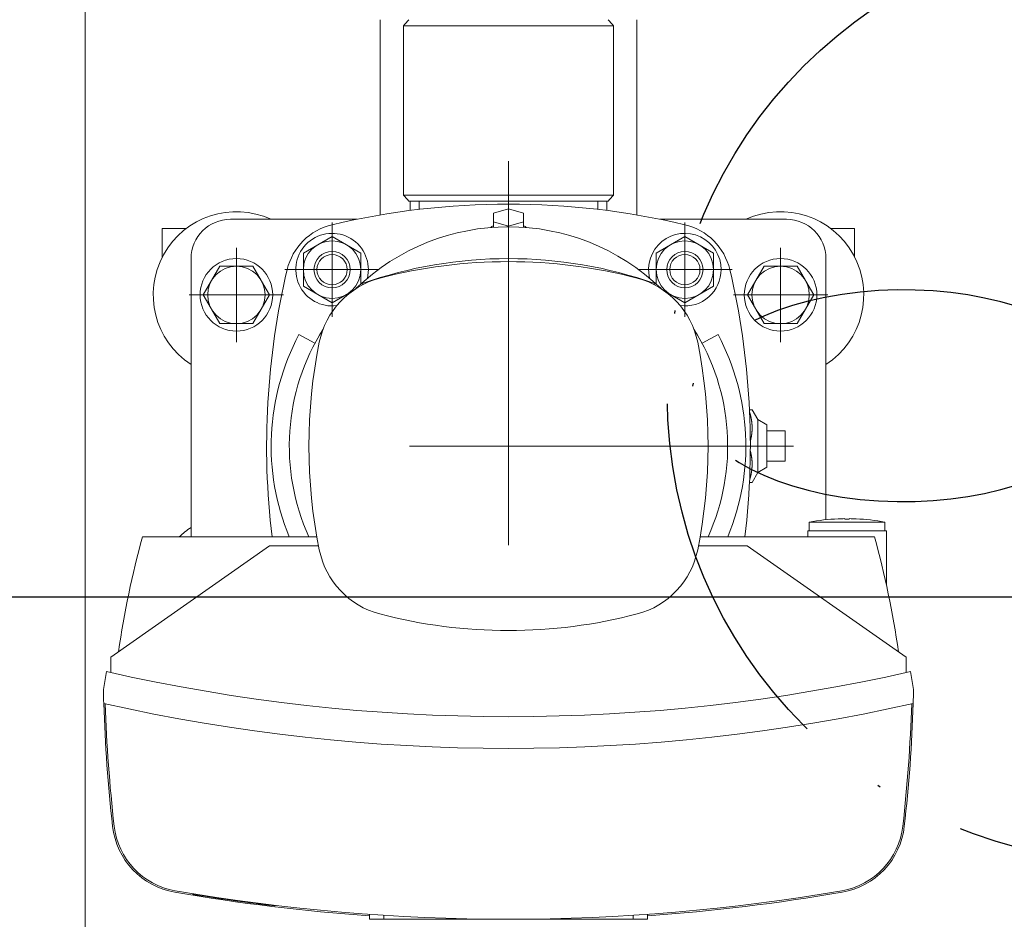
# Model space of a CAD drawing. Header units: millimetres. Extents: x -6513 to 30474, y -6915 to 65597.
# Tile 14 of 256: x 2773 to 2805, y -2437 to -2407. Entities that reach past the tile are written whole.
import ezdxf

# ---------------------------------------------------------------- set-up
doc = ezdxf.new("R2010")
doc.units = ezdxf.units.MM
doc.linetypes.add('ACAD_ISO10W100', pattern=[18, 12, -3, 0, -3])
doc.linetypes.add('DASHDOT', pattern=[25.4, 12.7, -6.35, 0, -6.35])
for name, color, linetype, lineweight in [('CH-W-WEWN-INOX-URZĄDZENIA', 8, 'Continuous', 20), ('E_oświetlenie', 1, 'Continuous', 30), ('E_technologia', 1, 'ACAD_ISO10W100', 30)]:
    doc.layers.add(name, color=color, linetype=linetype, lineweight=lineweight)

# ---------------------------------------------------------------- blocks, each defined once
blk = doc.blocks.new('ZPC')
at = {"layer": 'CH-W-WEWN-INOX-URZĄDZENIA', "lineweight": 9}
for p, q in [((-46, 16.25), (-46, -16.25)), ((-46, -16.19), (-46, 16.19)), ((-36.25, 14.1), (-36.25, 7.642)), ((-27.75, 14.1), (-27.75, 7.642)), ((-35.475, 13.9), (-35.475, 8.3)), ((-33.678, 13.9), (-28.525, 13.9)), ((-28.525, 13.9), (-28.525, 8.3)), ((-33.678, 8.3), (-28.525, 8.3)), ((-33.582, 8.1), (-28.706, 8.1)), ((-41.2, 7.5), (-37.015, 7.5)), ((-26.985, 7.5), (-22.8, 7.5)), ((-42.5, 6.2), (-42.5, -3)), ((-21.5, 6.2), (-21.5, -2.436)), ((-19.5, -2.8), (-22.1, -2.8)), ((-38.339, -3), (-44.107, -3)), ((-19.893, -3), (-25.661, -3)), ((-45.15, -6.976), (-39.9, -3.3)), ((-24.1, -3.3), (-18.85, -6.976)), ((-36.125, -15.648), (-32.338, -15.648)), ((-31.662, -15.648), (-27.875, -15.648))]:
    blk.add_line(p, q, dxfattribs=at)
at = {"layer": 'CH-W-WEWN-INOX-URZĄDZENIA', "lineweight": 9, "ltscale": 0.449253}
for p, q in [((-35.475, 13.9), (-33.678, 13.9)), ((-35.475, 8.3), (-33.678, 8.3))]:
    blk.add_line(p, q, dxfattribs=at)
at = {"layer": 'CH-W-WEWN-INOX-URZĄDZENIA', "linetype": 'DASHDOT', "lineweight": 9}
for p, q in [((-32, 9.425), (-32, -9.425)), ((-37.834, 7.394), (-37.834, 4.274)), ((-26.166, 7.394), (-26.166, 4.274)), ((-41, 6.56), (-41, 3.44)), ((-23, 6.56), (-23, 3.44)), ((-36.274, 5.834), (-39.394, 5.834)), ((-24.606, 5.834), (-27.726, 5.834)), ((-39.44, 5), (-42.56, 5)), ((-21.44, 5), (-24.56, 5)), ((-22.575, 0), (-41.425, 0))]:
    blk.add_line(p, q, dxfattribs=at)
at = {"layer": 'CH-W-WEWN-INOX-URZĄDZENIA', "lineweight": 9, "ltscale": 0.427891}
blk.add_line((-35.294, 8.1), (-33.582, 8.1), dxfattribs=at)
at = {"layer": 'CH-W-WEWN-INOX-URZĄDZENIA', "lineweight": 9, "ltscale": 0.077201}
blk.add_line((-35.25, 8.1), (-35.25, 7.791), dxfattribs=at)
at = {"layer": 'CH-W-WEWN-INOX-URZĄDZENIA', "lineweight": 9, "ltscale": 0.067978}
blk.add_line((-34.95, 7.828), (-34.95, 8.1), dxfattribs=at)
at = {"layer": 'CH-W-WEWN-INOX-URZĄDZENIA', "lineweight": 9, "ltscale": 0.130104}
for p, q in [((-32, 7.848), (-32.5, 7.703)), ((-31.5, 7.703), (-32, 7.848)), ((-32.5, 7.415), (-32, 7.27)), ((-32, 7.27), (-31.5, 7.415))]:
    blk.add_line(p, q, dxfattribs=at)
at = {"layer": 'CH-W-WEWN-INOX-URZĄDZENIA', "lineweight": 9, "ltscale": 0.067977}
blk.add_line((-29.05, 7.828), (-29.05, 8.1), dxfattribs=at)
at = {"layer": 'CH-W-WEWN-INOX-URZĄDZENIA', "lineweight": 9, "ltscale": 0.0772}
blk.add_line((-28.75, 8.1), (-28.75, 7.791), dxfattribs=at)
at = {"layer": 'CH-W-WEWN-INOX-URZĄDZENIA', "lineweight": 9, "ltscale": 0.072169}
for p, q in [((-32.5, 7.703), (-32.5, 7.415)), ((-31.5, 7.415), (-31.5, 7.703))]:
    blk.add_line(p, q, dxfattribs=at)
at = {"layer": 'CH-W-WEWN-INOX-URZĄDZENIA', "lineweight": 9, "ltscale": 0.199584}
for p, q in [((-42.652, 7.2), (-43.45, 7.2)), ((-20.55, 7.2), (-21.348, 7.2))]:
    blk.add_line(p, q, dxfattribs=at)
at = {"layer": 'CH-W-WEWN-INOX-URZĄDZENIA', "lineweight": 9, "ltscale": 0.237201}
blk.add_line((-43.45, 7.2), (-43.45, 6.251), dxfattribs=at)
at = {"layer": 'CH-W-WEWN-INOX-URZĄDZENIA', "lineweight": 9, "ltscale": 0.045444}
for p, q in [((-32.5, 7.233), (-32.5, 7.415)), ((-31.5, 7.233), (-31.5, 7.415))]:
    blk.add_line(p, q, dxfattribs=at)
at = {"layer": 'CH-W-WEWN-INOX-URZĄDZENIA', "lineweight": 9, "ltscale": 0.005044}
blk.add_line((-32, 7.25), (-32, 7.27), dxfattribs=at)
at = {"layer": 'CH-W-WEWN-INOX-URZĄDZENIA', "lineweight": 9, "ltscale": 0.2372}
blk.add_line((-20.55, 6.251), (-20.55, 7.2), dxfattribs=at)
at = {"layer": 'CH-W-WEWN-INOX-URZĄDZENIA', "lineweight": 9, "ltscale": 0.137121}
for p, q in [((-37.834, 6.931), (-38.309, 6.656)), ((-37.359, 6.656), (-37.834, 6.931)), ((-26.641, 6.656), (-26.166, 6.931)), ((-26.166, 6.931), (-25.691, 6.656)), ((-38.309, 6.656), (-38.784, 6.382)), ((-36.884, 6.382), (-37.359, 6.656)), ((-27.116, 6.382), (-26.641, 6.656)), ((-25.691, 6.656), (-25.216, 6.382)), ((-36.884, 5.834), (-36.884, 6.382)), ((-27.116, 5.834), (-27.116, 6.382)), ((-41.823, 5.475), (-41.548, 5.95)), ((-41.548, 5.95), (-41, 5.95)), ((-41, 5.95), (-40.452, 5.95)), ((-40.452, 5.95), (-40.177, 5.475)), ((-23.823, 5.475), (-23.548, 5.95)), ((-23.548, 5.95), (-23, 5.95)), ((-23, 5.95), (-22.452, 5.95)), ((-22.452, 5.95), (-22.177, 5.475)), ((-38.784, 5.834), (-38.784, 5.285)), ((-25.216, 5.834), (-25.216, 5.285)), ((-42.097, 5), (-41.823, 5.475)), ((-38.784, 5.285), (-38.309, 5.011)), ((-25.216, 5.285), (-25.691, 5.011)), ((-24.097, 5), (-23.823, 5.475)), ((-39.903, 5), (-40.177, 4.525)), ((-38.309, 5.011), (-37.834, 4.737)), ((-37.834, 4.737), (-37.359, 5.011)), ((-26.166, 4.737), (-26.641, 5.011)), ((-25.691, 5.011), (-26.166, 4.737)), ((-21.903, 5), (-22.177, 4.525)), ((-41.548, 4.05), (-41.823, 4.525)), ((-40.177, 4.525), (-40.452, 4.05)), ((-23.548, 4.05), (-23.823, 4.525)), ((-22.177, 4.525), (-22.452, 4.05)), ((-41, 4.05), (-41.548, 4.05)), ((-40.452, 4.05), (-41, 4.05)), ((-23, 4.05), (-23.548, 4.05)), ((-22.452, 4.05), (-23, 4.05))]:
    blk.add_line(p, q, dxfattribs=at)
at = {"layer": 'CH-W-WEWN-INOX-URZĄDZENIA', "lineweight": 9, "ltscale": 0.067436}
blk.add_line((-38.784, 6.112), (-38.784, 6.382), dxfattribs=at)
at = {"layer": 'CH-W-WEWN-INOX-URZĄDZENIA', "lineweight": 9, "ltscale": 0.007374}
blk.add_line((-25.216, 6.353), (-25.216, 6.382), dxfattribs=at)
at = {"layer": 'CH-W-WEWN-INOX-URZĄDZENIA', "lineweight": 9, "ltscale": 0.129747}
blk.add_line((-25.216, 6.353), (-25.216, 5.834), dxfattribs=at)
at = {"layer": 'CH-W-WEWN-INOX-URZĄDZENIA', "lineweight": 9, "ltscale": 0.069684}
for p, q in [((-38.784, 6.112), (-38.784, 5.834)), ((-36.884, 5.555), (-36.884, 5.834))]:
    blk.add_line(p, q, dxfattribs=at)
at = {"layer": 'CH-W-WEWN-INOX-URZĄDZENIA', "lineweight": 9, "ltscale": 0.049125}
blk.add_line((-36.884, 5.555), (-36.884, 5.358), dxfattribs=at)
at = {"layer": 'CH-W-WEWN-INOX-URZĄDZENIA', "lineweight": 9, "ltscale": 0.118793}
blk.add_line((-27.116, 5.358), (-27.116, 5.834), dxfattribs=at)
at = {"layer": 'CH-W-WEWN-INOX-URZĄDZENIA', "lineweight": 9, "ltscale": 0.005606}
for p, q in [((-40.177, 5.475), (-40.166, 5.456)), ((-22.177, 5.475), (-22.166, 5.456)), ((-41.823, 4.525), (-41.834, 4.544)), ((-23.823, 4.525), (-23.834, 4.544))]:
    blk.add_line(p, q, dxfattribs=at)
at = {"layer": 'CH-W-WEWN-INOX-URZĄDZENIA', "lineweight": 9, "ltscale": 0.131515}
for p, q in [((-40.166, 5.456), (-39.903, 5)), ((-22.166, 5.456), (-21.903, 5)), ((-41.834, 4.544), (-42.097, 5)), ((-23.834, 4.544), (-24.097, 5))]:
    blk.add_line(p, q, dxfattribs=at)
at = {"layer": 'CH-W-WEWN-INOX-URZĄDZENIA', "lineweight": 9, "ltscale": 0.010705}
blk.add_line((-36.822, 5.335), (-36.836, 5.376), dxfattribs=at)
at = {"layer": 'CH-W-WEWN-INOX-URZĄDZENIA', "lineweight": 9, "ltscale": 0.0107}
blk.add_line((-27.178, 5.335), (-27.164, 5.376), dxfattribs=at)
at = {"layer": 'CH-W-WEWN-INOX-URZĄDZENIA', "lineweight": 9, "ltscale": 0.05054}
for p, q in [((-37.359, 5.011), (-37.184, 5.112)), ((-26.641, 5.011), (-26.816, 5.112))]:
    blk.add_line(p, q, dxfattribs=at)
at = {"layer": 'CH-W-WEWN-INOX-URZĄDZENIA', "lineweight": 9, "ltscale": 0.15}
for p, q in [((-38.401, 3.404), (-38.931, 3.685)), ((-25.599, 3.404), (-25.069, 3.685)), ((-23.45, 0.5), (-22.85, 0.5)), ((-23.45, 0), (-22.85, 0)), ((-23.45, -0.5), (-22.85, -0.5)), ((-45.4, -8.049), (-45.3, -7.457)), ((-18.6, -8.049), (-18.7, -7.457))]:
    blk.add_line(p, q, dxfattribs=at)
at = {"layer": 'CH-W-WEWN-INOX-URZĄDZENIA', "lineweight": 9, "ltscale": 0.021855}
for p, q in [((-24.028, 1.2), (-23.941, 1.2)), ((-23.941, -1.2), (-24.028, -1.2))]:
    blk.add_line(p, q, dxfattribs=at)
at = {"layer": 'CH-W-WEWN-INOX-URZĄDZENIA', "lineweight": 9, "ltscale": 0.094236}
for p, q in [((-23.75, 0.875), (-23.941, 1.2)), ((-23.75, -0.875), (-23.941, -1.2))]:
    blk.add_line(p, q, dxfattribs=at)
at = {"layer": 'CH-W-WEWN-INOX-URZĄDZENIA', "lineweight": 9, "ltscale": 0.113876}
blk.add_line((-23.75, 0.875), (-23.75, 0.419), dxfattribs=at)
at = {"layer": 'CH-W-WEWN-INOX-URZĄDZENIA', "lineweight": 9, "ltscale": 0.086828}
for p, q in [((-23.45, 0.7), (-23.75, 0.875)), ((-23.45, -0.7), (-23.75, -0.875))]:
    blk.add_line(p, q, dxfattribs=at)
at = {"layer": 'CH-W-WEWN-INOX-URZĄDZENIA', "lineweight": 9, "ltscale": 0.091101}
blk.add_line((-23.45, 0.7), (-23.45, 0.336), dxfattribs=at)
at = {"layer": 'CH-W-WEWN-INOX-URZĄDZENIA', "lineweight": 9, "ltscale": 0.323624}
blk.add_line((-23.75, 0.419), (-23.75, -0.875), dxfattribs=at)
at = {"layer": 'CH-W-WEWN-INOX-URZĄDZENIA', "lineweight": 9, "ltscale": 0.258899}
blk.add_line((-23.45, 0.336), (-23.45, -0.7), dxfattribs=at)
at = {"layer": 'CH-W-WEWN-INOX-URZĄDZENIA', "lineweight": 9, "ltscale": 0.125}
for p, q in [((-22.85, 0.5), (-22.85, 0)), ((-22.85, 0), (-22.85, -0.5))]:
    blk.add_line(p, q, dxfattribs=at)
at = {"layer": 'CH-W-WEWN-INOX-URZĄDZENIA', "lineweight": 9, "ltscale": 0.16268}
blk.add_line((-21.399, -2.517), (-22.05, -2.517), dxfattribs=at)
at = {"layer": 'CH-W-WEWN-INOX-URZĄDZENIA', "lineweight": 9, "ltscale": 0.070825}
for p, q in [((-22.05, -2.517), (-22.05, -2.8)), ((-22.05, -2.517), (-22.05, -2.8)), ((-22.05, -2.517), (-22.05, -2.8)), ((-22.05, -2.517), (-22.05, -2.8)), ((-19.55, -2.517), (-19.55, -2.8))]:
    blk.add_line(p, q, dxfattribs=at)
at = {"layer": 'CH-W-WEWN-INOX-URZĄDZENIA', "lineweight": 9, "ltscale": 0.46232}
blk.add_line((-19.55, -2.517), (-21.399, -2.517), dxfattribs=at)
at = {"layer": 'CH-W-WEWN-INOX-URZĄDZENIA', "lineweight": 9, "ltscale": 0.000104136}
for p, q in [((-21.1, -2.407), (-21.1, -2.407)), ((-20.5, -2.407), (-20.5, -2.407))]:
    blk.add_line(p, q, dxfattribs=at)
at = {"layer": 'CH-W-WEWN-INOX-URZĄDZENIA', "lineweight": 9, "ltscale": 0.000244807}
blk.add_line((-20.875, -2.401), (-20.875, -2.402), dxfattribs=at)
at = {"layer": 'CH-W-WEWN-INOX-URZĄDZENIA', "lineweight": 9, "ltscale": 0.002256}
blk.add_line((-20.875, -2.411), (-20.875, -2.402), dxfattribs=at)
at = {"layer": 'CH-W-WEWN-INOX-URZĄDZENIA', "lineweight": 9, "ltscale": 0.002501}
blk.add_line((-20.725, -2.401), (-20.725, -2.411), dxfattribs=at)
at = {"layer": 'CH-W-WEWN-INOX-URZĄDZENIA', "lineweight": 9, "ltscale": 0.05}
blk.add_line((-22.1, -3), (-22.1, -2.8), dxfattribs=at)
blk.add_line((-22.1, -3), (-22.1, -2.8), dxfattribs=at)
blk.add_line((-22.1, -3), (-22.1, -2.8), dxfattribs=at)
blk.add_line((-22.1, -3), (-22.1, -2.8), dxfattribs=at)
at = {"layer": 'CH-W-WEWN-INOX-URZĄDZENIA', "lineweight": 9, "ltscale": 0.447362}
blk.add_line((-19.5, -4.589), (-19.5, -2.8), dxfattribs=at)
at = {"layer": 'CH-W-WEWN-INOX-URZĄDZENIA', "lineweight": 9, "ltscale": 0.403949}
for p, q in [((-38.284, -3.3), (-39.9, -3.3)), ((-24.1, -3.3), (-25.716, -3.3))]:
    blk.add_line(p, q, dxfattribs=at)
at = {"layer": 'CH-W-WEWN-INOX-URZĄDZENIA', "lineweight": 9, "ltscale": 0.128801}
for p, q in [((-45.15, -7.491), (-45.15, -6.976)), ((-18.85, -6.976), (-18.85, -7.491))]:
    blk.add_line(p, q, dxfattribs=at)
at = {"layer": 'CH-W-WEWN-INOX-URZĄDZENIA', "lineweight": 9, "ltscale": 0.005327}
for p, q in [((-42.438, -14.825), (-42.442, -14.804)), ((-42.433, -14.826), (-42.437, -14.805))]:
    blk.add_line(p, q, dxfattribs=at)
at = {"layer": 'CH-W-WEWN-INOX-URZĄDZENIA', "lineweight": 9, "ltscale": 0.001318}
blk.add_line((-42.438, -14.825), (-42.433, -14.826), dxfattribs=at)
at = {"layer": 'CH-W-WEWN-INOX-URZĄDZENIA', "lineweight": 9, "ltscale": 0.001341}
blk.add_line((-42.433, -14.826), (-42.428, -14.827), dxfattribs=at)
at = {"layer": 'CH-W-WEWN-INOX-URZĄDZENIA', "lineweight": 9, "ltscale": 0.005326}
blk.add_line((-42.428, -14.827), (-42.431, -14.806), dxfattribs=at)
at = {"layer": 'CH-W-WEWN-INOX-URZĄDZENIA', "lineweight": 9, "ltscale": 0.005032}
for p, q in [((-41.392, -14.987), (-41.389, -14.967)), ((-41.385, -14.988), (-41.382, -14.968)), ((-41.381, -14.988), (-41.377, -14.968))]:
    blk.add_line(p, q, dxfattribs=at)
at = {"layer": 'CH-W-WEWN-INOX-URZĄDZENIA', "lineweight": 9, "ltscale": 0.001665}
blk.add_line((-41.385, -14.988), (-41.392, -14.987), dxfattribs=at)
at = {"layer": 'CH-W-WEWN-INOX-URZĄDZENIA', "lineweight": 9, "ltscale": 0.00114}
blk.add_line((-41.381, -14.988), (-41.385, -14.988), dxfattribs=at)
at = {"layer": 'CH-W-WEWN-INOX-URZĄDZENIA', "lineweight": 9, "ltscale": 0.005036}
blk.add_line((-40.022, -15.172), (-40.019, -15.152), dxfattribs=at)
at = {"layer": 'CH-W-WEWN-INOX-URZĄDZENIA', "lineweight": 9, "ltscale": 0.005261}
blk.add_line((-39.727, -15.208), (-39.718, -15.189), dxfattribs=at)
at = {"layer": 'CH-W-WEWN-INOX-URZĄDZENIA', "lineweight": 9, "ltscale": 0.040555}
for p, q in [((-36.6, -15.486), (-36.6, -15.648)), ((-27.4, -15.486), (-27.4, -15.648))]:
    blk.add_line(p, q, dxfattribs=at)
at = {"layer": 'CH-W-WEWN-INOX-URZĄDZENIA', "lineweight": 9, "ltscale": 0.032561}
for p, q in [((-36.125, -15.518), (-36.125, -15.648)), ((-27.875, -15.518), (-27.875, -15.648))]:
    blk.add_line(p, q, dxfattribs=at)
at = {"layer": 'CH-W-WEWN-INOX-URZĄDZENIA', "lineweight": 9, "ltscale": 0.11875}
for p, q in [((-36.6, -15.648), (-36.125, -15.648)), ((-27.875, -15.648), (-27.4, -15.648))]:
    blk.add_line(p, q, dxfattribs=at)
at = {"layer": 'CH-W-WEWN-INOX-URZĄDZENIA', "lineweight": 9}
for centre, radius in [((-37.834, 5.834), 0.95), ((-26.166, 5.834), 0.95), ((-41, 5), 1.2), ((-37.834, 5.834), 0.6), ((-37.834, 5.834), 0.6), ((-37.834, 5.834), 0.5), ((-26.166, 5.834), 0.6), ((-26.166, 5.834), 0.6), ((-26.166, 5.834), 0.5), ((-23, 5), 1.2), ((-41, 5), 0.95), ((-23, 5), 0.95)]:
    blk.add_circle(centre, radius, dxfattribs=at)
for centre, radius, start, end in [((-42.213, 20.192), 9.219, 316.9619, 318.6398), ((-21.787, 20.192), 9.219, 221.3602, 223.0381), ((-42.213, 2.008), 9.219, 41.3602, 43.0381), ((-21.787, 2.008), 9.219, 136.9619, 138.6398), ((-32, -17.4), 25.4, 76.7219, 103.2781), ((-41, 5), 2.751, 65.3345, 236.9579), ((-41.2, 6.2), 1.3, 90, 180), ((-23, 5), 2.751, 303.0422, 114.6655), ((-22.8, 6.2), 1.3, 0, 90), ((-37.374, 5.374), 2, 103.2781, 166.7219), ((-32, 0), 7.25, 45.9051, 134.0948), ((-32, 0), 7.25, 90, 90.5229), ((-26.626, 5.374), 2, 13.2781, 76.7219), ((-37.834, 5.834), 1.2, 346.1777, 277.2956), ((-26.166, 5.834), 1.2, 0, 193.8213), ((-32, -8.4), 14.6, 70.6572, 109.3428), ((-32, -10.7), 16.8, 75.3143, 104.6857), ((-14.6, 0), 25.4, 166.7219, 186.7831), ((-35.562, 2.891), 2.75, 104.6857, 168.6187), ((-28.438, 2.891), 2.75, 11.3813, 75.3143), ((-26.166, 5.834), 1.2, 262.7075, 0), ((-49.4, 0), 25.4, 353.2169, 13.2781), ((-36.544, 4.544), 0.882, 109.3428, 112.7999), ((-27.456, 4.544), 0.882, 67.2001, 70.6572), ((-32, 0), 7.85, 152, 202.4681), ((-32, 0), 7.25, 147.7758, 204.4435), ((-32, 0), 7.25, 335.5565, 32.2228), ((-32, 0), 7.85, 337.5319, 28), ((-21.2, 0), 17.4, 168.6187, 191.3813), ((-42.8, 0), 17.4, 348.6187, 11.3813), ((-20.8, -9.153), 6.753, 92.5462, 100.6674), ((-20.8, -9.153), 6.753, 92.5462, 100.6674), ((-20.8, -9.153), 6.753, 92.5462, 100.6674), ((-20.8, -9.153), 6.753, 92.5462, 100.6674), ((-20.8, -9.154), 6.754, 90.6366, 92.5462), ((-20.8, -9.155), 6.755, 90.6367, 92.5461), ((-20.8, -9.154), 6.754, 90.6366, 92.5462), ((-20.8, -9.155), 6.755, 90.6367, 92.5461), ((-20.8, -9.155), 6.755, 90.6367, 92.5461), ((-20.8, -9.154), 6.754, 90.6366, 92.5462), ((-20.8, -9.154), 6.754, 90.6366, 92.5462), ((-20.8, -9.155), 6.755, 90.6367, 92.5461), ((-20.8, -9.155), 6.755, 87.4539, 89.3633), ((-20.8, -9.154), 6.754, 87.4538, 89.3634), ((-20.8, -9.154), 6.754, 87.4538, 89.3634), ((-20.8, -9.155), 6.755, 87.4539, 89.3633), ((-20.8, -9.154), 6.754, 87.4538, 89.3634), ((-20.8, -9.155), 6.755, 87.4539, 89.3633), ((-20.8, -9.154), 6.754, 87.4538, 89.3634), ((-20.8, -9.155), 6.755, 87.4539, 89.3633), ((-20.8, -9.153), 6.753, 79.3326, 87.4538), ((-20.8, -9.153), 6.753, 79.3326, 87.4538), ((-20.8, -9.153), 6.753, 79.3326, 87.4538), ((-20.8, -9.153), 6.753, 79.3326, 87.4538), ((-41, -5), 2.751, 123.0421, 133.3654), ((-15.193, -11), 30, 164.534, 171.9506), ((-48.807, -11), 30, 8.0494, 15.466), ((-35.562, -2.891), 2.75, 191.3813, 255.3143), ((-28.438, -2.891), 2.75, 284.6857, 348.6187), ((-32, 10.7), 16.8, 255.3143, 284.6857), ((-32, 51.101), 60.05, 257.2039, 282.7961), ((4.638, -6.935), 50.05, 181.2757, 181.8084), ((-68.638, -6.935), 50.05, 358.1916, 358.7243), ((4.638, -6.935), 50.05, 181.8084, 186.4687), ((-32, 51.101), 61.1, 257.3437, 282.6563), ((4.638, -6.935), 50, 181.8231, 186.4687), ((-68.638, -6.935), 50, 353.5313, 358.1769), ((-68.638, -6.935), 50.05, 353.5313, 358.1916), ((-42.609, -12.292), 2.5, 186.4687, 260.2268), ((-42.609, -12.292), 2.45, 186.4687, 260.2268), ((-21.391, -12.292), 2.45, 279.7732, 353.5313), ((-21.391, -12.292), 2.5, 279.7732, 353.5313), ((-32, 49.301), 65, 260.22675, 265.94184), ((-32, 49.301), 64.95, 260.22675, 279.77325), ((-32, 49.301), 64.97, 260.76417, 261.68825), ((-32, 49.301), 65, 274.05818, 279.77325), ((-32, 49.301), 64.97, 261.69813, 263.16973)]:
    blk.add_arc(centre, radius, start, end, dxfattribs=at)
for start_param, end_param in [(2.366398, 2.579504), (0.562089, 0.775194)]:
    blk.add_ellipse((-32, 7.039), major_axis=(0.7, 0), ratio=0.5, start_param=start_param, end_param=end_param, dxfattribs=at)
for points, knots in [([(-23.941, 0.575), (-23.94, 0.624), (-23.941, 0.672), (-23.945, 0.72), (-23.954, 0.816), (-23.971, 0.913), (-23.981, 0.961), (-23.996, 1.022), (-24.013, 1.083), (-24.017, 1.096), (-24.021, 1.109), (-24.025, 1.122)], [0, 0, 0, 0, 0, 0, 3.820049, 3.820049, 3.820049, 7.644122, 7.644122, 7.644122, 8.667721, 8.667721, 8.667721, 8.667721, 8.667721, 8.667721]), ([(-23.941, 0.575), (-23.942, 0.527), (-23.945, 0.479), (-23.949, 0.431), (-23.96, 0.349), (-23.976, 0.266), (-23.983, 0.232), (-23.992, 0.198), (-24.001, 0.164)], [0, 0, 0, 0, 0, 0, 3.819664, 3.819664, 3.819664, 6.529535, 6.529535, 6.529535, 6.529535, 6.529535, 6.529535]), ([(-24.025, -1.122), (-24.018, -1.099), (-24.012, -1.077), (-24.005, -1.055), (-23.987, -0.985), (-23.971, -0.914), (-23.963, -0.866), (-23.945, -0.745), (-23.939, -0.625), (-23.939, -0.553), (-23.947, -0.432), (-23.967, -0.311), (-23.976, -0.263), (-23.987, -0.214), (-24, -0.166), (-24, -0.165), (-24, -0.164), (-24.001, -0.164)], [1.251151, 1.251151, 1.251151, 1.251151, 1.251151, 1.251151, 3.016708, 3.016708, 3.016708, 6.84076, 6.84076, 6.84076, 12.578641, 12.578641, 12.578641, 16.402573, 16.402573, 16.402573, 16.448403, 16.448403, 16.448403, 16.448403, 16.448403, 16.448403]), ([(-20.8, -2.415), (-20.813, -2.415), (-20.826, -2.415), (-20.837, -2.415), (-20.852, -2.414), (-20.865, -2.413), (-20.867, -2.413), (-20.871, -2.412), (-20.873, -2.412), (-20.874, -2.412), (-20.875, -2.411), (-20.875, -2.411), (-20.875, -2.411), (-20.875, -2.411), (-20.875, -2.411)], [0, 0, 0, 0, 0, 0, 9.618548, 9.618548, 9.618548, 12.310986, 12.310986, 12.310986, 13.631625, 13.631625, 13.631625, 13.734152, 13.734152, 13.734152, 13.734152, 13.734152, 13.734152]), ([(-20.8, -2.415), (-20.813, -2.415), (-20.826, -2.415), (-20.837, -2.415), (-20.852, -2.414), (-20.865, -2.413), (-20.867, -2.413), (-20.871, -2.412), (-20.873, -2.412), (-20.874, -2.412), (-20.875, -2.411), (-20.875, -2.411), (-20.875, -2.411), (-20.875, -2.411), (-20.875, -2.411)], [0, 0, 0, 0, 0, 0, 9.618548, 9.618548, 9.618548, 12.310986, 12.310986, 12.310986, 13.631626, 13.631626, 13.631626, 13.734152, 13.734152, 13.734152, 13.734152, 13.734152, 13.734152]), ([(-20.8, -2.415), (-20.813, -2.415), (-20.826, -2.415), (-20.837, -2.415), (-20.852, -2.414), (-20.865, -2.413), (-20.867, -2.413), (-20.871, -2.412), (-20.873, -2.412), (-20.874, -2.412), (-20.875, -2.411), (-20.875, -2.411), (-20.875, -2.411), (-20.875, -2.411), (-20.875, -2.411)], [0, 0, 0, 0, 0, 0, 9.618549, 9.618549, 9.618549, 12.310986, 12.310986, 12.310986, 13.631626, 13.631626, 13.631626, 13.734153, 13.734153, 13.734153, 13.734153, 13.734153, 13.734153]), ([(-20.8, -2.415), (-20.813, -2.415), (-20.826, -2.415), (-20.837, -2.415), (-20.852, -2.414), (-20.865, -2.413), (-20.867, -2.413), (-20.871, -2.412), (-20.873, -2.412), (-20.874, -2.412), (-20.875, -2.411), (-20.875, -2.411), (-20.875, -2.411), (-20.875, -2.411), (-20.875, -2.411)], [0, 0, 0, 0, 0, 0, 9.618549, 9.618549, 9.618549, 12.310986, 12.310986, 12.310986, 13.631626, 13.631626, 13.631626, 13.734153, 13.734153, 13.734153, 13.734153, 13.734153, 13.734153]), ([(-20.8, -2.415), (-20.81, -2.415), (-20.82, -2.415), (-20.83, -2.415), (-20.845, -2.414), (-20.857, -2.414), (-20.861, -2.413), (-20.866, -2.413), (-20.871, -2.412), (-20.872, -2.412), (-20.873, -2.412), (-20.873, -2.412)], [0, 0, 0, 0, 0, 0, 7.496718, 7.496718, 7.496718, 11.404746, 11.404746, 11.404746, 12.665199, 12.665199, 12.665199, 12.665199, 12.665199, 12.665199]), ([(-20.8, -2.415), (-20.787, -2.415), (-20.774, -2.415), (-20.763, -2.415), (-20.748, -2.414), (-20.735, -2.413), (-20.733, -2.413), (-20.729, -2.412), (-20.727, -2.412), (-20.726, -2.412), (-20.725, -2.411), (-20.725, -2.411), (-20.725, -2.411), (-20.725, -2.411), (-20.725, -2.411)], [0, 0, 0, 0, 0, 0, 9.618548, 9.618548, 9.618548, 12.310986, 12.310986, 12.310986, 13.631625, 13.631625, 13.631625, 13.734152, 13.734152, 13.734152, 13.734152, 13.734152, 13.734152]), ([(-20.8, -2.415), (-20.787, -2.415), (-20.774, -2.415), (-20.763, -2.415), (-20.748, -2.414), (-20.735, -2.413), (-20.733, -2.413), (-20.729, -2.412), (-20.727, -2.412), (-20.726, -2.412), (-20.725, -2.411), (-20.725, -2.411), (-20.725, -2.411), (-20.725, -2.411), (-20.725, -2.411)], [0, 0, 0, 0, 0, 0, 9.618549, 9.618549, 9.618549, 12.310986, 12.310986, 12.310986, 13.631626, 13.631626, 13.631626, 13.734153, 13.734153, 13.734153, 13.734153, 13.734153, 13.734153]), ([(-20.8, -2.415), (-20.787, -2.415), (-20.774, -2.415), (-20.763, -2.415), (-20.748, -2.414), (-20.735, -2.413), (-20.733, -2.413), (-20.729, -2.412), (-20.727, -2.412), (-20.726, -2.412), (-20.725, -2.411), (-20.725, -2.411), (-20.725, -2.411), (-20.725, -2.411), (-20.725, -2.411)], [0, 0, 0, 0, 0, 0, 9.618548, 9.618548, 9.618548, 12.310986, 12.310986, 12.310986, 13.631625, 13.631625, 13.631625, 13.734152, 13.734152, 13.734152, 13.734152, 13.734152, 13.734152]), ([(-20.8, -2.415), (-20.787, -2.415), (-20.774, -2.415), (-20.763, -2.415), (-20.748, -2.414), (-20.735, -2.413), (-20.733, -2.413), (-20.729, -2.412), (-20.727, -2.412), (-20.726, -2.412), (-20.725, -2.411), (-20.725, -2.411), (-20.725, -2.411), (-20.725, -2.411), (-20.725, -2.411)], [0, 0, 0, 0, 0, 0, 9.618549, 9.618549, 9.618549, 12.310986, 12.310986, 12.310986, 13.631626, 13.631626, 13.631626, 13.734153, 13.734153, 13.734153, 13.734153, 13.734153, 13.734153]), ([(-20.8, -2.415), (-20.787, -2.415), (-20.774, -2.415), (-20.763, -2.415), (-20.748, -2.414), (-20.735, -2.413), (-20.733, -2.413), (-20.729, -2.412), (-20.727, -2.412), (-20.726, -2.412), (-20.725, -2.411), (-20.725, -2.411), (-20.725, -2.411), (-20.725, -2.411), (-20.725, -2.411)], [0, 0, 0, 0, 0, 0, 9.618548, 9.618548, 9.618548, 12.310986, 12.310986, 12.310986, 13.631625, 13.631625, 13.631625, 13.734152, 13.734152, 13.734152, 13.734152, 13.734152, 13.734152]), ([(-20.8, -2.415), (-20.787, -2.415), (-20.774, -2.415), (-20.763, -2.415), (-20.748, -2.414), (-20.735, -2.413), (-20.733, -2.413), (-20.729, -2.412), (-20.727, -2.412), (-20.726, -2.412), (-20.725, -2.411), (-20.725, -2.411), (-20.725, -2.411), (-20.725, -2.411), (-20.725, -2.411)], [0, 0, 0, 0, 0, 0, 9.618549, 9.618549, 9.618549, 12.310986, 12.310986, 12.310986, 13.631626, 13.631626, 13.631626, 13.734152, 13.734152, 13.734152, 13.734152, 13.734152, 13.734152]), ([(-20.8, -2.415), (-20.787, -2.415), (-20.774, -2.415), (-20.763, -2.415), (-20.748, -2.414), (-20.735, -2.413), (-20.733, -2.413), (-20.729, -2.412), (-20.727, -2.412), (-20.726, -2.412), (-20.725, -2.411), (-20.725, -2.411), (-20.725, -2.411), (-20.725, -2.411), (-20.725, -2.411)], [0, 0, 0, 0, 0, 0, 9.618549, 9.618549, 9.618549, 12.310986, 12.310986, 12.310986, 13.631626, 13.631626, 13.631626, 13.734153, 13.734153, 13.734153, 13.734153, 13.734153, 13.734153]), ([(-20.8, -2.415), (-20.787, -2.415), (-20.774, -2.415), (-20.763, -2.415), (-20.748, -2.414), (-20.735, -2.413), (-20.733, -2.413), (-20.729, -2.412), (-20.727, -2.412), (-20.726, -2.412), (-20.725, -2.411), (-20.725, -2.411), (-20.725, -2.411), (-20.725, -2.411), (-20.725, -2.411)], [0, 0, 0, 0, 0, 0, 9.618549, 9.618549, 9.618549, 12.310986, 12.310986, 12.310986, 13.631626, 13.631626, 13.631626, 13.734152, 13.734152, 13.734152, 13.734152, 13.734152, 13.734152])]:
    blk.add_open_spline(points, degree=5, knots=knots, dxfattribs=at)

msp = doc.modelspace()

# ---------------------------------------------------------------- linework, layer by layer
at = {"layer": 'E_oświetlenie'}
msp.add_line((2811.718, -2426.167), (2681.208, -2426.167), dxfattribs=at)
at = {"layer": 'E_technologia'}
msp.add_circle((2809.399, -2419.502), 15.427, dxfattribs=at)
msp.add_ellipse((2801.772, -2419.502), major_axis=(-7, 0), ratio=0.5, start_param=3.549866, end_param=9.016505, dxfattribs=at)

# ---------------------------------------------------------------- block references
at = {"layer": 'CH-W-WEWN-INOX-URZĄDZENIA'}
msp.add_blockref('ZPC', (2820.718, -2421.167), dxfattribs=at)

doc.saveas('drawing.dxf')
